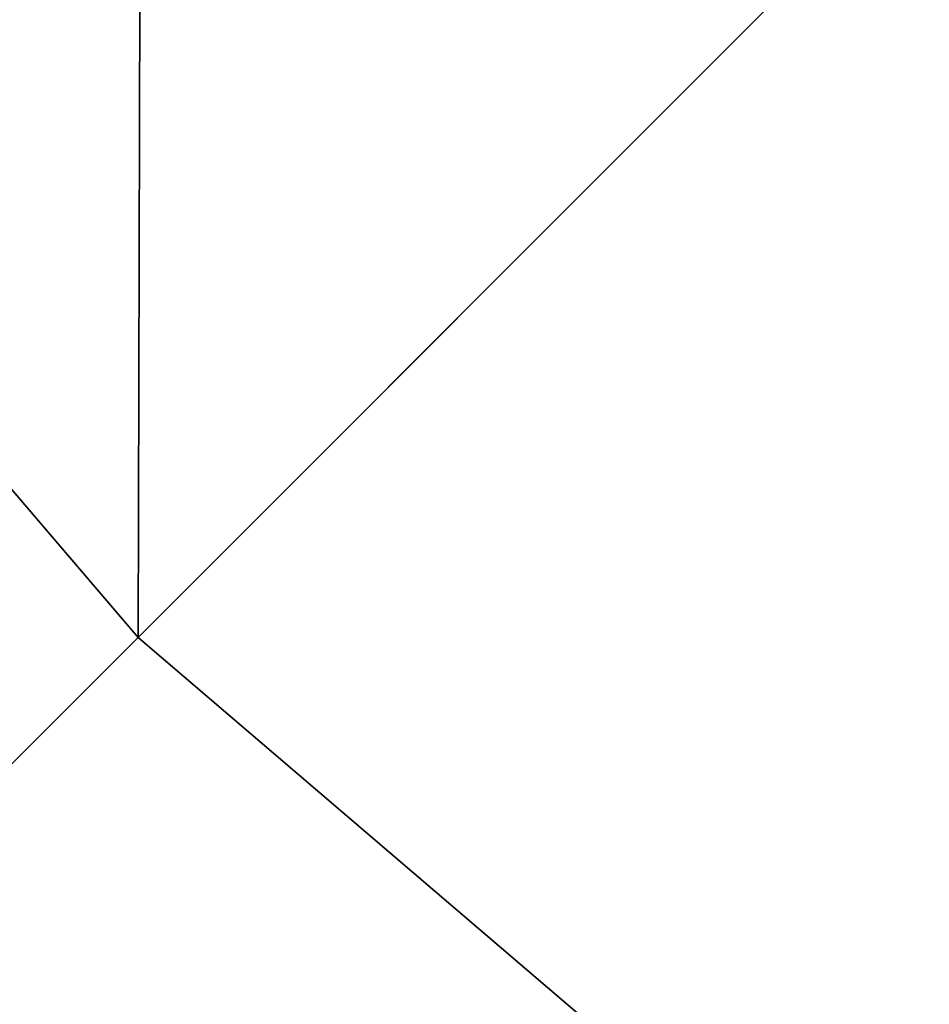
# Model space of a CAD drawing. Header units: centimetres. Extents: x -20.5 to 20.5, y -20.5 to 20.5.
# Tile 107 of 256: x -1.674746 to -1.67403, y 0.325058 to 0.325834. Entities that reach past the tile are written whole.
import ezdxf

# ---------------------------------------------------------------- set-up
doc = ezdxf.new("R2010")
doc.units = ezdxf.units.CM
doc.header["$LTSCALE"] = 2.54
doc.layers.get('0').update_dxf_attribs({"true_color": 0xff5454})
doc.layers.add('CHROM', color=7, linetype='Continuous', true_color=0x777799)
doc.layers.add('USZCZELKI', color=7, linetype='Continuous', true_color=0x009987)

# ---------------------------------------------------------------- blocks, each defined once
blk = doc.blocks.new('Grupuj#4')
at = {"color": 0}
blk.add_line((1.11299423, 1.11299423, 3.9), (2.36735821, 2.36735821, 3.67694543), dxfattribs=at)
blk.add_line((1.11299423, 1.11299423, 3.9), (2.36735821, 2.36735821, 3.67694543), dxfattribs=at)
blk = doc.blocks.new('R__nica#1')
at = {"color": 0}
blk.add_blockref('Grupuj#4', (0, 0), dxfattribs=at)
blk = doc.blocks.new('OuterShell')
at = {"color": 0}
for p, q in [((2.10646513, 2.10646513, 13.09473337), (2.58956729, 2.58956729, 13.20995543)), ((2.10646513, 2.10646513, 13.09473337), (2.58956729, 2.58956729, 13.20995543)), ((2.5834976, 2.5834976, 12.76509097), (2.10646513, 2.10646513, 12.68821636)), ((2.5834976, 2.5834976, 12.76509097), (2.10646513, 2.10646513, 12.68821636))]:
    blk.add_line(p, q, dxfattribs=at)
blk = doc.blocks.new('Grupuj#2')
at = {"color": 250, "true_color": 0x262626}
for p, q in [((0.45230827, 0.97625513, 1.3), (0.69366394, 0.69366394, 1.3)), ((0.45230827, 0.97625513, 1.2), (0.69366394, 0.69366394, 1.2)), ((0.45230827, 0.97625513, 1.3), (0.69366394, 0.69366394, 1.3)), ((0.45230827, 0.97625513, 1.2), (0.69366394, 0.69366394, 1.2)), ((0.90579598, 0.90579598, 1.15), (0.69366394, 0.69366394, 1.2)), ((0.69366394, 0.69366394, 1.3), (0.90579598, 0.90579598, 1.35)), ((0.69366394, 0.69366394, 1.3), (0.90579598, 0.90579598, 1.35)), ((0.90579598, 0.90579598, 1.15), (0.69366394, 0.69366394, 1.2)), ((0.69366394, 0.69366394, 1.2), (0.97625513, 0.45230827, 1.2)), ((0.69366394, 0.69366394, 1.2), (0.69366394, 0.69366394, 1.3)), ((0.69366394, 0.69366394, 1.3), (0.97625513, 0.45230827, 1.3)), ((0.69366394, 0.69366394, 1.2), (0.69366394, 0.69366394, 1.3)), ((0.69366394, 0.69366394, 1.2), (0.97625513, 0.45230827, 1.2)), ((0.69366394, 0.69366394, 1.3), (0.97625513, 0.45230827, 1.3))]:
    blk.add_line(p, q, dxfattribs=at)
mesh = blk.add_polyface(dxfattribs=at)
corners = [(0.69366394, 0.69366394, 1.3), (0.69501337, 1.1525907, 1.35), (0.45230827, 0.97625513, 1.3), (0.90579598, 0.90579598, 1.35)]
mesh.append_faces([[corners[k] for k in face] for face in [(0, 1, 2), (1, 0, 3)]], dxfattribs={"vtx0": -1, "color": 250})
mesh = blk.add_polyface(dxfattribs=at)
corners = [(0.69501337, 1.1525907, 1.15), (0.69366394, 0.69366394, 1.2), (0.45230827, 0.97625513, 1.2), (0.90579598, 0.90579598, 1.15)]
mesh.append_faces([[corners[k] for k in face] for face in [(0, 1, 2), (1, 0, 3)]], dxfattribs={"vtx0": -1, "color": 250})
mesh = blk.add_polyface(dxfattribs=at)
corners = [(0.69366394, 0.69366394, 1.3), (0.45230827, 0.97625513, 1.2), (0.69366394, 0.69366394, 1.2), (0.45230827, 0.97625513, 1.3)]
mesh.append_faces([[corners[k] for k in face] for face in [(0, 1, 2), (1, 0, 3)]], dxfattribs={"vtx0": -1, "color": 250})
mesh = blk.add_polyface(dxfattribs=at)
corners = [(0.90579598, 0.90579598, 1.15), (0.97625513, 0.45230827, 1.2), (0.69366394, 0.69366394, 1.2), (1.1525907, 0.69501337, 1.15)]
mesh.append_faces([[corners[k] for k in face] for face in [(0, 1, 2), (1, 0, 3)]], dxfattribs={"vtx0": -1, "color": 250})
mesh = blk.add_polyface(dxfattribs=at)
corners = [(0.97625513, 0.45230827, 1.3), (0.90579598, 0.90579598, 1.35), (0.69366394, 0.69366394, 1.3), (1.1525907, 0.69501337, 1.35)]
mesh.append_faces([[corners[k] for k in face] for face in [(0, 1, 2), (1, 0, 3)]], dxfattribs={"vtx0": -1, "color": 250})
mesh = blk.add_polyface(dxfattribs=at)
corners = [(0.97625513, 0.45230827, 1.2), (0.69366394, 0.69366394, 1.3), (0.69366394, 0.69366394, 1.2), (0.97625513, 0.45230827, 1.3)]
mesh.append_faces([[corners[k] for k in face] for face in [(0, 1, 2), (1, 0, 3)]], dxfattribs={"vtx0": -1, "color": 250})
blk = doc.blocks.new('R__nica')
at = {"color": 0}
blk.add_line((1.17128129, 0.40317159, 4.8), (1.79786914, -0.07047425, 4.17341215), dxfattribs=at)
blk.add_line((1.17128129, 0.40317159, 4.8), (1.79786914, -0.07047425, 4.17341215), dxfattribs=at)
blk = doc.blocks.new('Oltens Halsa korek do umywalki klik klak okr_g_y z przelewem G1 1_4 chrom 05101100')
at = {"layer": 'CHROM', "color": 253, "true_color": 0x999999}
for name, p in [('OuterShell', (0, 0, 0.26386861)), ('R__nica#1', (0.24601846, 0.24601846, 7.96630594))]:
    blk.add_blockref(name, p, dxfattribs=at)
at = {"layer": 'CHROM', "color": 253, "true_color": 0x999999, "extrusion": (0, -1, 3.10238e-13)}
blk.add_blockref('R__nica', (0.84601846, 6.7, -6.81729975), dxfattribs=at)
at = {"layer": 'USZCZELKI', "color": 253, "true_color": 0x999999}
blk.add_blockref('Grupuj#2', (1.67770163, 1.67770163, 11.23017455), dxfattribs=at)
blk = doc.blocks.new('Oltens Susa umywalka wisz_ca 50x41 cm z pow_ok_ SmartClean bia_a 41903000')
at = {"color": 0}
blk.add_blockref('Oltens Halsa korek do umywalki klik klak okr_g_y z przelewem G1 1_4 chrom 05101100', (16.45398154, 18.45398154, -8.86630594), dxfattribs=at)

msp = doc.modelspace()

# ---------------------------------------------------------------- block references
at = {"color": 0}
msp.add_blockref('Oltens Susa umywalka wisz_ca 50x41 cm z pow_ok_ SmartClean bia_a 41903000', (-20.5, -20.5, -2.44878134), dxfattribs=at)

doc.saveas('drawing.dxf')
